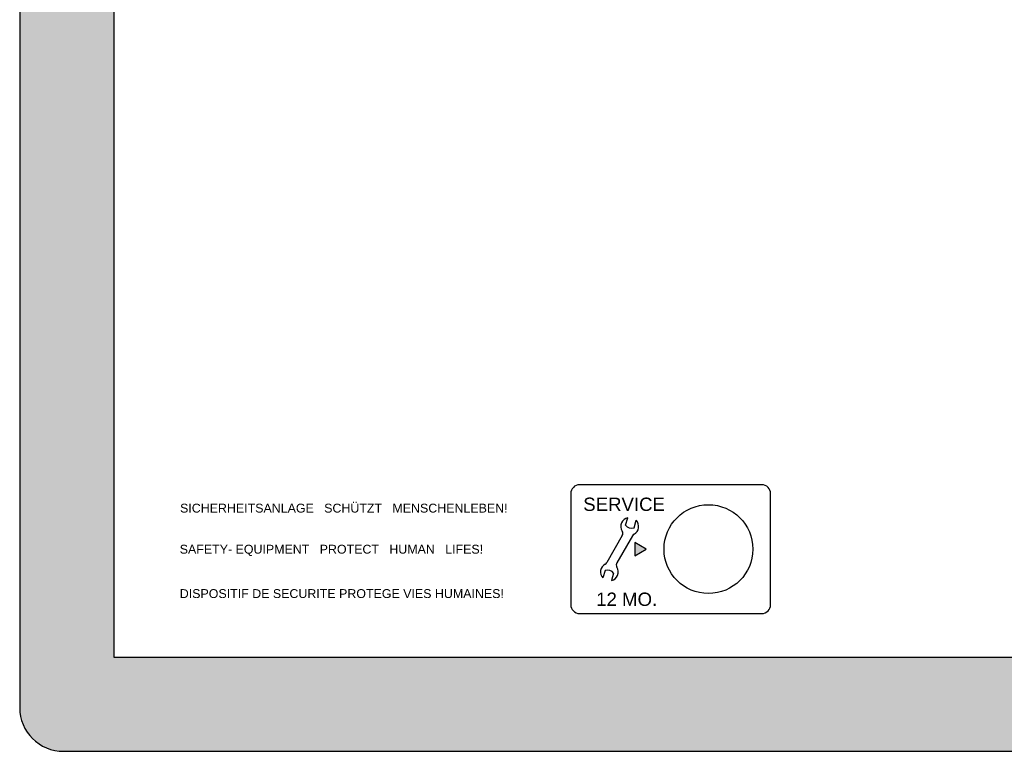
# Model space of a CAD drawing. Header units: millimetres. Extents: x 2709036 to 2756280, y 168165 to 192362.
# Tile 4 of 192: x 2717431 to 2718060, y 174871 to 175339. Entities that reach past the tile are written whole.
import ezdxf

# ---------------------------------------------------------------- set-up
doc = ezdxf.new("R2010")
doc.units = ezdxf.units.MM
doc.header["$MEASUREMENT"] = 0
doc.layers.add('D+H Urządzenia', color=30, linetype='Continuous')
doc.styles.get("Standard").update_dxf_attribs({"font": 'arial.ttf'})

msp = doc.modelspace()

# ---------------------------------------------------------------- linework, layer by layer
at = {"layer": 'D+H Urządzenia'}
for p, q in [((2717431.17, 175797.82), (2717431.17, 174899.02)), ((2717491.37, 175765.62), (2717491.37, 174931.22)), ((2717783.31, 175035.79), (2717783.31, 174964.82)), ((2717905.38, 175041.47), (2717788.99, 175041.47)), ((2717911.06, 174964.82), (2717911.06, 175035.79)), ((2717818.33, 175015.7), (2717819.77, 175020.4)), ((2717823.76, 175014.03), (2717825.2, 175018.74)), ((2717816.26, 175008.97), (2717806.32, 174991.75)), ((2717822.75, 175008.86), (2717812.81, 174991.64)), ((2717824.19, 175004.56), (2717824.19, 175004.56)), ((2717831.57, 175000.31), (2717824.19, 175004.56)), ((2717824.19, 175004.56), (2717824.19, 174996.05)), ((2717824.19, 174996.05), (2717831.57, 175000.31)), ((2717805.31, 174986.58), (2717803.87, 174981.88)), ((2717810.74, 174984.91), (2717809.3, 174980.21)), ((2717788.99, 174959.14), (2717905.38, 174959.14)), ((2717491.37, 174931.22), (2718325.77, 174931.22)), ((2717459.17, 174871.02), (2718357.97, 174871.02))]:
    msp.add_line(p, q, dxfattribs=at)
msp.add_circle((2717871.31, 175000.31), 28.39, dxfattribs=at)
for centre, radius, start, end in [((2717788.99, 175035.79), 5.68, 90, 180), ((2717905.38, 175035.79), 5.68, 0, 90), ((2717821.04, 175014.87), 5.68, 102.94653, 211.74428), ((2717821.04, 175014.87), 5.68, 299.30824, 42.94653), ((2717813.8, 175010.39), 2.84, 330, 31.74428), ((2717822.01, 175018.03), 4.36, 212.29082, 293.60224), ((2717825.21, 175007.44), 2.84, 119.30824, 150), ((2717803.86, 174993.17), 2.84, 299.30824, 330), ((2717815.27, 174990.22), 2.84, 150, 211.74428), ((2717808.03, 174985.74), 5.68, 119.30824, 222.94653), ((2717807.06, 174982.58), 4.36, 32.29082, 113.60224), ((2717808.03, 174985.74), 5.68, 282.94653, 31.74428), ((2717788.99, 174964.82), 5.68, 180, 270), ((2717905.38, 174964.82), 5.68, 270, 0), ((2717459.17, 174899.02), 28, 180, 270)]:
    msp.add_arc(centre, radius, start, end, dxfattribs=at)
at = {"layer": 'D+H Urządzenia', "lineweight": 0}
for points in [[(2717449.59, 174872.71), (2717445.17, 175822.07), (2717449.59, 175824.13)], [(2717454.31, 174871.44), (2717449.59, 175824.13), (2717454.31, 175825.39)], [(2717449.59, 174872.71), (2717449.59, 175824.13), (2717454.31, 174871.44)], [(2717459.17, 174871.02), (2717454.31, 175825.39), (2717459.17, 175825.82)], [(2717454.31, 174871.44), (2717454.31, 175825.39), (2717459.17, 174871.02)], [(2717437.72, 174881.02), (2717434.92, 175811.82), (2717437.72, 175815.82)], [(2717441.17, 174877.57), (2717437.72, 175815.82), (2717441.17, 175819.27)], [(2717437.72, 174881.02), (2717437.72, 175815.82), (2717441.17, 174877.57)], [(2717445.17, 174874.77), (2717441.17, 175819.27), (2717445.17, 175822.07)], [(2717441.17, 174877.57), (2717441.17, 175819.27), (2717445.17, 174874.77)], [(2717445.17, 174874.77), (2717445.17, 175822.07), (2717449.59, 174872.71)], [(2717434.92, 174885.02), (2717432.86, 175807.4), (2717434.92, 175811.82)], [(2717434.92, 174885.02), (2717434.92, 175811.82), (2717437.72, 174881.02)], [(2717432.86, 174889.44), (2717431.59, 175802.68), (2717432.86, 175807.4)], [(2717432.86, 174889.44), (2717432.86, 175807.4), (2717434.92, 174885.02)], [(2717431.59, 174894.16), (2717431.17, 175797.82), (2717431.59, 175802.68)], [(2717431.17, 174899.02), (2717431.17, 175797.82), (2717431.59, 174894.16)], [(2717431.59, 174894.16), (2717431.59, 175802.68), (2717432.86, 174889.44)], [(2717491.37, 174871.02), (2717491.37, 174931.22), (2717783.31, 174871.02)], [(2717783.31, 174871.02), (2717491.37, 174931.22), (2717783.31, 174931.22)], [(2717989.26, 174871.02), (2717989.26, 174931.22), (2718222.55, 174871.02)], [(2718222.55, 174871.02), (2717989.26, 174931.22), (2718222.55, 174931.22)]]:
    msp.add_solid(points, dxfattribs=at)
at = {"layer": 'D+H Urządzenia', "lineweight": 0, "extrusion": (0, 0, -1)}
for points in [[(-2717459.17, 174871.02), (-2717459.17, 175825.82), (-2717491.37, 174871.02)], [(-2717491.37, 174871.02), (-2717459.17, 175825.82), (-2717491.37, 175825.82)], [(-2717824.19, 174996.05), (-2717824.19, 175004.56), (-2717831.57, 175000.31)], [(-2717783.31, 174871.02), (-2717783.31, 174931.22), (-2717783.39, 174871.02)], [(-2717783.39, 174871.02), (-2717783.31, 174931.22), (-2717783.39, 174931.22)], [(-2717783.39, 174871.02), (-2717783.39, 174931.22), (-2717783.65, 174871.02)], [(-2717783.65, 174871.02), (-2717783.39, 174931.22), (-2717783.65, 174931.22)], [(-2717783.65, 174871.02), (-2717783.65, 174931.22), (-2717784.07, 174871.02)], [(-2717784.07, 174871.02), (-2717783.65, 174931.22), (-2717784.07, 174931.22)], [(-2717784.07, 174871.02), (-2717784.07, 174931.22), (-2717784.64, 174871.02)], [(-2717784.64, 174871.02), (-2717784.07, 174931.22), (-2717784.64, 174931.22)], [(-2717784.64, 174871.02), (-2717784.64, 174931.22), (-2717785.34, 174871.02)], [(-2717785.34, 174871.02), (-2717784.64, 174931.22), (-2717785.34, 174931.22)], [(-2717785.34, 174871.02), (-2717785.34, 174931.22), (-2717786.15, 174871.02)], [(-2717786.15, 174871.02), (-2717785.34, 174931.22), (-2717786.15, 174931.22)], [(-2717786.15, 174871.02), (-2717786.15, 174931.22), (-2717787.04, 174871.02)], [(-2717787.04, 174871.02), (-2717786.15, 174931.22), (-2717787.04, 174931.22)], [(-2717787.04, 174871.02), (-2717787.04, 174931.22), (-2717788, 174871.02)], [(-2717788, 174871.02), (-2717787.04, 174931.22), (-2717788, 174931.22)], [(-2717788, 174871.02), (-2717788, 174931.22), (-2717788.99, 174871.02)], [(-2717788.99, 174871.02), (-2717788, 174931.22), (-2717788.99, 174931.22)], [(-2717788.99, 174871.02), (-2717788.99, 174931.22), (-2717791.49, 174871.02)], [(-2717791.49, 174871.02), (-2717788.99, 174931.22), (-2717791.49, 174931.22)], [(-2717791.49, 174871.02), (-2717791.49, 174931.22), (-2717797.36, 174871.02)], [(-2717797.36, 174871.02), (-2717791.49, 174931.22), (-2717797.36, 174931.22)], [(-2717797.36, 174871.02), (-2717797.36, 174931.22), (-2717802.35, 174871.02)], [(-2717802.35, 174871.02), (-2717797.36, 174931.22), (-2717802.35, 174931.22)], [(-2717802.35, 174871.02), (-2717802.35, 174931.22), (-2717802.42, 174871.02)], [(-2717802.42, 174871.02), (-2717802.35, 174931.22), (-2717802.42, 174931.22)], [(-2717802.42, 174871.02), (-2717802.42, 174931.22), (-2717802.47, 174871.02)], [(-2717802.47, 174871.02), (-2717802.42, 174931.22), (-2717802.47, 174931.22)], [(-2717802.47, 174871.02), (-2717802.47, 174931.22), (-2717802.67, 174871.02)], [(-2717802.67, 174871.02), (-2717802.47, 174931.22), (-2717802.67, 174931.22)], [(-2717802.67, 174871.02), (-2717802.67, 174931.22), (-2717802.77, 174871.02)], [(-2717802.77, 174871.02), (-2717802.67, 174931.22), (-2717802.77, 174931.22)], [(-2717802.77, 174871.02), (-2717802.77, 174931.22), (-2717803.09, 174871.02)], [(-2717803.09, 174871.02), (-2717802.77, 174931.22), (-2717803.09, 174931.22)], [(-2717803.09, 174871.02), (-2717803.09, 174931.22), (-2717803.24, 174871.02)], [(-2717803.24, 174871.02), (-2717803.09, 174931.22), (-2717803.24, 174931.22)], [(-2717803.24, 174871.02), (-2717803.24, 174931.22), (-2717803.68, 174871.02)], [(-2717803.68, 174871.02), (-2717803.24, 174931.22), (-2717803.68, 174931.22)], [(-2717803.68, 174871.02), (-2717803.68, 174931.22), (-2717803.87, 174871.02)], [(-2717803.87, 174871.02), (-2717803.68, 174931.22), (-2717803.87, 174931.22)], [(-2717803.87, 174871.02), (-2717803.87, 174931.22), (-2717804.4, 174871.02)], [(-2717804.4, 174871.02), (-2717803.87, 174931.22), (-2717804.4, 174931.22)], [(-2717804.4, 174871.02), (-2717804.4, 174931.22), (-2717805.25, 174871.02)], [(-2717805.25, 174871.02), (-2717804.4, 174931.22), (-2717805.25, 174931.22)], [(-2717805.25, 174871.02), (-2717805.25, 174931.22), (-2717805.31, 174871.02)], [(-2717805.31, 174871.02), (-2717805.25, 174931.22), (-2717805.31, 174931.22)], [(-2717805.31, 174871.02), (-2717805.31, 174931.22), (-2717805.67, 174871.02)], [(-2717805.67, 174871.02), (-2717805.31, 174931.22), (-2717805.67, 174931.22)], [(-2717805.67, 174871.02), (-2717805.67, 174931.22), (-2717806.03, 174871.02)], [(-2717806.03, 174871.02), (-2717805.67, 174931.22), (-2717806.03, 174931.22)], [(-2717806.03, 174871.02), (-2717806.03, 174931.22), (-2717806.05, 174871.02)], [(-2717806.05, 174871.02), (-2717806.03, 174931.22), (-2717806.05, 174931.22)], [(-2717806.05, 174871.02), (-2717806.05, 174931.22), (-2717806.32, 174871.02)], [(-2717806.32, 174871.02), (-2717806.05, 174931.22), (-2717806.32, 174931.22)], [(-2717806.32, 174871.02), (-2717806.32, 174931.22), (-2717806.81, 174871.02)], [(-2717806.81, 174871.02), (-2717806.32, 174931.22), (-2717806.81, 174931.22)], [(-2717806.81, 174871.02), (-2717806.81, 174931.22), (-2717807.58, 174871.02)], [(-2717807.58, 174871.02), (-2717806.81, 174931.22), (-2717807.58, 174931.22)], [(-2717807.58, 174871.02), (-2717807.58, 174931.22), (-2717808.34, 174871.02)], [(-2717808.34, 174871.02), (-2717807.58, 174931.22), (-2717808.34, 174931.22)], [(-2717808.34, 174871.02), (-2717808.34, 174931.22), (-2717809.05, 174871.02)], [(-2717809.05, 174871.02), (-2717808.34, 174931.22), (-2717809.05, 174931.22)], [(-2717809.05, 174871.02), (-2717809.05, 174931.22), (-2717809.3, 174871.02)], [(-2717809.3, 174871.02), (-2717809.05, 174931.22), (-2717809.3, 174931.22)], [(-2717809.3, 174871.02), (-2717809.3, 174931.22), (-2717809.71, 174871.02)], [(-2717809.71, 174871.02), (-2717809.3, 174931.22), (-2717809.71, 174931.22)], [(-2717809.71, 174871.02), (-2717809.71, 174931.22), (-2717810.27, 174871.02)], [(-2717810.27, 174871.02), (-2717809.71, 174931.22), (-2717810.27, 174931.22)], [(-2717810.27, 174871.02), (-2717810.27, 174931.22), (-2717810.32, 174871.02)], [(-2717810.32, 174871.02), (-2717810.27, 174931.22), (-2717810.32, 174931.22)], [(-2717810.32, 174871.02), (-2717810.32, 174931.22), (-2717810.74, 174871.02)], [(-2717810.74, 174871.02), (-2717810.32, 174931.22), (-2717810.74, 174931.22)], [(-2717810.74, 174871.02), (-2717810.74, 174931.22), (-2717811.26, 174871.02)], [(-2717811.26, 174871.02), (-2717810.74, 174931.22), (-2717811.26, 174931.22)], [(-2717811.26, 174871.02), (-2717811.26, 174931.22), (-2717812.08, 174871.02)], [(-2717812.08, 174871.02), (-2717811.26, 174931.22), (-2717812.08, 174931.22)], [(-2717812.08, 174871.02), (-2717812.08, 174931.22), (-2717812.43, 174871.02)], [(-2717812.43, 174871.02), (-2717812.08, 174931.22), (-2717812.43, 174931.22)], [(-2717812.43, 174871.02), (-2717812.43, 174931.22), (-2717812.47, 174871.02)], [(-2717812.47, 174871.02), (-2717812.43, 174931.22), (-2717812.47, 174931.22)], [(-2717812.47, 174871.02), (-2717812.47, 174931.22), (-2717812.49, 174871.02)], [(-2717812.49, 174871.02), (-2717812.47, 174931.22), (-2717812.49, 174931.22)], [(-2717812.49, 174871.02), (-2717812.49, 174931.22), (-2717812.6, 174871.02)], [(-2717812.6, 174871.02), (-2717812.49, 174931.22), (-2717812.6, 174931.22)], [(-2717812.6, 174871.02), (-2717812.6, 174931.22), (-2717812.63, 174871.02)], [(-2717812.63, 174871.02), (-2717812.6, 174931.22), (-2717812.63, 174931.22)], [(-2717812.63, 174871.02), (-2717812.63, 174931.22), (-2717812.76, 174871.02)], [(-2717812.76, 174871.02), (-2717812.63, 174931.22), (-2717812.76, 174931.22)], [(-2717812.76, 174871.02), (-2717812.76, 174931.22), (-2717812.81, 174871.02)], [(-2717812.81, 174871.02), (-2717812.76, 174931.22), (-2717812.81, 174931.22)], [(-2717812.81, 174871.02), (-2717812.81, 174931.22), (-2717812.86, 174871.02)], [(-2717812.86, 174871.02), (-2717812.81, 174931.22), (-2717812.86, 174931.22)], [(-2717812.86, 174871.02), (-2717812.86, 174931.22), (-2717813.27, 174871.02)], [(-2717813.27, 174871.02), (-2717812.86, 174931.22), (-2717813.27, 174931.22)], [(-2717813.27, 174871.02), (-2717813.27, 174931.22), (-2717813.33, 174871.02)], [(-2717813.33, 174871.02), (-2717813.27, 174931.22), (-2717813.33, 174931.22)], [(-2717813.33, 174871.02), (-2717813.33, 174931.22), (-2717813.59, 174871.02)], [(-2717813.59, 174871.02), (-2717813.33, 174931.22), (-2717813.59, 174931.22)], [(-2717813.59, 174871.02), (-2717813.59, 174931.22), (-2717813.62, 174871.02)], [(-2717813.62, 174871.02), (-2717813.59, 174931.22), (-2717813.62, 174931.22)], [(-2717813.62, 174871.02), (-2717813.62, 174931.22), (-2717813.71, 174871.02)], [(-2717813.71, 174871.02), (-2717813.62, 174931.22), (-2717813.71, 174931.22)], [(-2717813.71, 174871.02), (-2717813.71, 174931.22), (-2717815.37, 174871.02)], [(-2717815.37, 174871.02), (-2717813.71, 174931.22), (-2717815.37, 174931.22)], [(-2717815.37, 174871.02), (-2717815.37, 174931.22), (-2717815.45, 174871.02)], [(-2717815.45, 174871.02), (-2717815.37, 174931.22), (-2717815.45, 174931.22)], [(-2717815.45, 174871.02), (-2717815.45, 174931.22), (-2717815.48, 174871.02)], [(-2717815.48, 174871.02), (-2717815.45, 174931.22), (-2717815.48, 174931.22)], [(-2717815.48, 174871.02), (-2717815.48, 174931.22), (-2717815.74, 174871.02)], [(-2717815.74, 174871.02), (-2717815.48, 174931.22), (-2717815.74, 174931.22)], [(-2717815.74, 174871.02), (-2717815.74, 174931.22), (-2717815.8, 174871.02)], [(-2717815.8, 174871.02), (-2717815.74, 174931.22), (-2717815.8, 174931.22)], [(-2717815.8, 174871.02), (-2717815.8, 174931.22), (-2717816.21, 174871.02)], [(-2717816.21, 174871.02), (-2717815.8, 174931.22), (-2717816.21, 174931.22)], [(-2717816.21, 174871.02), (-2717816.21, 174931.22), (-2717816.26, 174871.02)], [(-2717816.26, 174871.02), (-2717816.21, 174931.22), (-2717816.26, 174931.22)], [(-2717816.26, 174871.02), (-2717816.26, 174931.22), (-2717816.31, 174871.02)], [(-2717816.31, 174871.02), (-2717816.26, 174931.22), (-2717816.31, 174931.22)], [(-2717816.31, 174871.02), (-2717816.31, 174931.22), (-2717816.44, 174871.02)], [(-2717816.44, 174871.02), (-2717816.31, 174931.22), (-2717816.44, 174931.22)], [(-2717816.44, 174871.02), (-2717816.44, 174931.22), (-2717816.47, 174871.02)], [(-2717816.47, 174871.02), (-2717816.44, 174931.22), (-2717816.47, 174931.22)], [(-2717816.47, 174871.02), (-2717816.47, 174931.22), (-2717816.58, 174871.02)], [(-2717816.58, 174871.02), (-2717816.47, 174931.22), (-2717816.58, 174931.22)], [(-2717816.58, 174871.02), (-2717816.58, 174931.22), (-2717816.6, 174871.02)], [(-2717816.6, 174871.02), (-2717816.58, 174931.22), (-2717816.6, 174931.22)], [(-2717816.6, 174871.02), (-2717816.6, 174931.22), (-2717816.64, 174871.02)], [(-2717816.64, 174871.02), (-2717816.6, 174931.22), (-2717816.64, 174931.22)], [(-2717816.64, 174871.02), (-2717816.64, 174931.22), (-2717816.99, 174871.02)], [(-2717816.99, 174871.02), (-2717816.64, 174931.22), (-2717816.99, 174931.22)], [(-2717816.99, 174871.02), (-2717816.99, 174931.22), (-2717817.81, 174871.02)], [(-2717817.81, 174871.02), (-2717816.99, 174931.22), (-2717817.81, 174931.22)], [(-2717817.81, 174871.02), (-2717817.81, 174931.22), (-2717818.33, 174871.02)], [(-2717818.33, 174871.02), (-2717817.81, 174931.22), (-2717818.33, 174931.22)], [(-2717818.33, 174871.02), (-2717818.33, 174931.22), (-2717818.75, 174871.02)], [(-2717818.75, 174871.02), (-2717818.33, 174931.22), (-2717818.75, 174931.22)], [(-2717818.75, 174871.02), (-2717818.75, 174931.22), (-2717818.8, 174871.02)], [(-2717818.8, 174871.02), (-2717818.75, 174931.22), (-2717818.8, 174931.22)], [(-2717818.8, 174871.02), (-2717818.8, 174931.22), (-2717818.83, 174871.02)], [(-2717818.83, 174871.02), (-2717818.8, 174931.22), (-2717818.83, 174931.22)], [(-2717818.83, 174871.02), (-2717818.83, 174931.22), (-2717819.37, 174871.02)], [(-2717819.37, 174871.02), (-2717818.83, 174931.22), (-2717819.37, 174931.22)], [(-2717819.37, 174871.02), (-2717819.37, 174931.22), (-2717819.67, 174871.02)], [(-2717819.67, 174871.02), (-2717819.37, 174931.22), (-2717819.67, 174931.22)], [(-2717819.67, 174871.02), (-2717819.67, 174931.22), (-2717819.77, 174871.02)], [(-2717819.77, 174871.02), (-2717819.67, 174931.22), (-2717819.77, 174931.22)], [(-2717819.77, 174871.02), (-2717819.77, 174931.22), (-2717820.02, 174871.02)], [(-2717820.02, 174871.02), (-2717819.77, 174931.22), (-2717820.02, 174931.22)], [(-2717820.02, 174871.02), (-2717820.02, 174931.22), (-2717820.73, 174871.02)], [(-2717820.73, 174871.02), (-2717820.02, 174931.22), (-2717820.73, 174931.22)], [(-2717820.73, 174871.02), (-2717820.73, 174931.22), (-2717821.49, 174871.02)], [(-2717821.49, 174871.02), (-2717820.73, 174931.22), (-2717821.49, 174931.22)], [(-2717821.49, 174871.02), (-2717821.49, 174931.22), (-2717822.26, 174871.02)], [(-2717822.26, 174871.02), (-2717821.49, 174931.22), (-2717822.26, 174931.22)], [(-2717822.26, 174871.02), (-2717822.26, 174931.22), (-2717822.75, 174871.02)], [(-2717822.75, 174871.02), (-2717822.26, 174931.22), (-2717822.75, 174931.22)], [(-2717822.75, 174871.02), (-2717822.75, 174931.22), (-2717823.02, 174871.02)], [(-2717823.02, 174871.02), (-2717822.75, 174931.22), (-2717823.02, 174931.22)], [(-2717823.02, 174871.02), (-2717823.02, 174931.22), (-2717823.04, 174871.02)], [(-2717823.04, 174871.02), (-2717823.02, 174931.22), (-2717823.04, 174931.22)], [(-2717823.04, 174871.02), (-2717823.04, 174931.22), (-2717823.4, 174871.02)], [(-2717823.4, 174871.02), (-2717823.04, 174931.22), (-2717823.4, 174931.22)], [(-2717823.4, 174871.02), (-2717823.4, 174931.22), (-2717823.76, 174871.02)], [(-2717823.76, 174871.02), (-2717823.4, 174931.22), (-2717823.76, 174931.22)], [(-2717823.76, 174871.02), (-2717823.76, 174931.22), (-2717823.82, 174871.02)], [(-2717823.82, 174871.02), (-2717823.76, 174931.22), (-2717823.82, 174931.22)], [(-2717823.82, 174871.02), (-2717823.82, 174931.22), (-2717824.19, 174871.02)], [(-2717824.19, 174871.02), (-2717823.82, 174931.22), (-2717824.19, 174931.22)], [(-2717824.19, 174871.02), (-2717824.19, 174931.22), (-2717824.57, 174871.02)], [(-2717824.57, 174871.02), (-2717824.19, 174931.22), (-2717824.57, 174931.22)], [(-2717824.57, 174871.02), (-2717824.57, 174931.22), (-2717824.67, 174871.02)], [(-2717824.67, 174871.02), (-2717824.57, 174931.22), (-2717824.67, 174931.22)], [(-2717824.67, 174871.02), (-2717824.67, 174931.22), (-2717824.68, 174871.02)], [(-2717824.68, 174871.02), (-2717824.67, 174931.22), (-2717824.68, 174931.22)], [(-2717824.68, 174871.02), (-2717824.68, 174931.22), (-2717825.01, 174871.02)], [(-2717825.01, 174871.02), (-2717824.68, 174931.22), (-2717825.01, 174931.22)], [(-2717825.01, 174871.02), (-2717825.01, 174931.22), (-2717825.2, 174871.02)], [(-2717825.2, 174871.02), (-2717825.01, 174931.22), (-2717825.2, 174931.22)], [(-2717825.2, 174871.02), (-2717825.2, 174931.22), (-2717825.39, 174871.02)], [(-2717825.39, 174871.02), (-2717825.2, 174931.22), (-2717825.39, 174931.22)], [(-2717825.39, 174871.02), (-2717825.39, 174931.22), (-2717825.56, 174871.02)], [(-2717825.56, 174871.02), (-2717825.39, 174931.22), (-2717825.56, 174931.22)], [(-2717825.56, 174871.02), (-2717825.56, 174931.22), (-2717825.83, 174871.02)], [(-2717825.83, 174871.02), (-2717825.56, 174931.22), (-2717825.83, 174931.22)], [(-2717825.83, 174871.02), (-2717825.83, 174931.22), (-2717825.98, 174871.02)], [(-2717825.98, 174871.02), (-2717825.83, 174931.22), (-2717825.98, 174931.22)], [(-2717825.98, 174871.02), (-2717825.98, 174931.22), (-2717826.3, 174871.02)], [(-2717826.3, 174871.02), (-2717825.98, 174931.22), (-2717826.3, 174931.22)], [(-2717826.3, 174871.02), (-2717826.3, 174931.22), (-2717826.3, 174871.02)], [(-2717826.3, 174871.02), (-2717826.3, 174931.22), (-2717826.3, 174931.22)], [(-2717826.3, 174871.02), (-2717826.3, 174931.22), (-2717826.4, 174871.02)], [(-2717826.4, 174871.02), (-2717826.3, 174931.22), (-2717826.4, 174931.22)], [(-2717826.4, 174871.02), (-2717826.4, 174931.22), (-2717826.6, 174871.02)], [(-2717826.6, 174871.02), (-2717826.4, 174931.22), (-2717826.6, 174931.22)], [(-2717826.6, 174871.02), (-2717826.6, 174931.22), (-2717826.65, 174871.02)], [(-2717826.65, 174871.02), (-2717826.6, 174931.22), (-2717826.65, 174931.22)], [(-2717826.65, 174871.02), (-2717826.65, 174931.22), (-2717826.72, 174871.02)], [(-2717826.72, 174871.02), (-2717826.65, 174931.22), (-2717826.72, 174931.22)], [(-2717826.72, 174871.02), (-2717826.72, 174931.22), (-2717827.21, 174871.02)], [(-2717827.21, 174871.02), (-2717826.72, 174931.22), (-2717827.21, 174931.22)], [(-2717827.21, 174871.02), (-2717827.21, 174931.22), (-2717828.27, 174871.02)], [(-2717828.27, 174871.02), (-2717827.21, 174931.22), (-2717828.27, 174931.22)], [(-2717828.27, 174871.02), (-2717828.27, 174931.22), (-2717829.44, 174871.02)], [(-2717829.44, 174871.02), (-2717828.27, 174931.22), (-2717829.44, 174931.22)], [(-2717829.44, 174871.02), (-2717829.44, 174931.22), (-2717830.68, 174871.02)], [(-2717830.68, 174871.02), (-2717829.44, 174931.22), (-2717830.68, 174931.22)], [(-2717830.68, 174871.02), (-2717830.68, 174931.22), (-2717831.57, 174871.02)], [(-2717831.57, 174871.02), (-2717830.68, 174931.22), (-2717831.57, 174931.22)], [(-2717831.57, 174871.02), (-2717831.57, 174931.22), (-2717831.97, 174871.02)], [(-2717831.97, 174871.02), (-2717831.57, 174931.22), (-2717831.97, 174931.22)], [(-2717831.97, 174871.02), (-2717831.97, 174931.22), (-2717839.37, 174871.02)], [(-2717839.37, 174871.02), (-2717831.97, 174931.22), (-2717839.37, 174931.22)], [(-2717839.37, 174871.02), (-2717839.37, 174931.22), (-2717840.78, 174871.02)], [(-2717840.78, 174871.02), (-2717839.37, 174931.22), (-2717840.78, 174931.22)], [(-2717840.78, 174871.02), (-2717840.78, 174931.22), (-2717842.92, 174871.02)], [(-2717842.92, 174871.02), (-2717840.78, 174931.22), (-2717842.92, 174931.22)], [(-2717842.92, 174871.02), (-2717842.92, 174931.22), (-2717843.47, 174871.02)], [(-2717843.47, 174871.02), (-2717842.92, 174931.22), (-2717843.47, 174931.22)], [(-2717843.47, 174871.02), (-2717843.47, 174931.22), (-2717845.09, 174871.02)], [(-2717845.09, 174871.02), (-2717843.47, 174931.22), (-2717845.09, 174931.22)], [(-2717845.09, 174871.02), (-2717845.09, 174931.22), (-2717847.71, 174871.02)], [(-2717847.71, 174871.02), (-2717845.09, 174931.22), (-2717847.71, 174931.22)], [(-2717847.71, 174871.02), (-2717847.71, 174931.22), (-2717847.98, 174871.02)], [(-2717847.98, 174871.02), (-2717847.71, 174931.22), (-2717847.98, 174931.22)], [(-2717847.98, 174871.02), (-2717847.98, 174931.22), (-2717851.24, 174871.02)], [(-2717851.24, 174871.02), (-2717847.98, 174931.22), (-2717851.24, 174931.22)], [(-2717851.24, 174871.02), (-2717851.24, 174931.22), (-2717852.32, 174871.02)], [(-2717852.32, 174871.02), (-2717851.24, 174931.22), (-2717852.32, 174931.22)], [(-2717852.32, 174871.02), (-2717852.32, 174931.22), (-2717855.54, 174871.02)], [(-2717855.54, 174871.02), (-2717852.32, 174931.22), (-2717855.54, 174931.22)], [(-2717855.54, 174871.02), (-2717855.54, 174931.22), (-2717860.45, 174871.02)], [(-2717860.45, 174871.02), (-2717855.54, 174931.22), (-2717860.45, 174931.22)], [(-2717860.45, 174871.02), (-2717860.45, 174931.22), (-2717861.58, 174871.02)], [(-2717861.58, 174871.02), (-2717860.45, 174931.22), (-2717861.58, 174931.22)], [(-2717861.58, 174871.02), (-2717861.58, 174931.22), (-2717865.78, 174871.02)], [(-2717865.78, 174871.02), (-2717861.58, 174931.22), (-2717865.78, 174931.22)], [(-2717865.78, 174871.02), (-2717865.78, 174931.22), (-2717866.65, 174871.02)], [(-2717866.65, 174871.02), (-2717865.78, 174931.22), (-2717866.65, 174931.22)], [(-2717866.65, 174871.02), (-2717866.65, 174931.22), (-2717871.31, 174871.02)], [(-2717871.31, 174871.02), (-2717866.65, 174931.22), (-2717871.31, 174931.22)], [(-2717871.31, 174871.02), (-2717871.31, 174931.22), (-2717876.85, 174871.02)], [(-2717876.85, 174871.02), (-2717871.31, 174931.22), (-2717876.85, 174931.22)], [(-2717876.85, 174871.02), (-2717876.85, 174931.22), (-2717882.18, 174871.02)], [(-2717882.18, 174871.02), (-2717876.85, 174931.22), (-2717882.18, 174931.22)], [(-2717882.18, 174871.02), (-2717882.18, 174931.22), (-2717887.09, 174871.02)], [(-2717887.09, 174871.02), (-2717882.18, 174931.22), (-2717887.09, 174931.22)], [(-2717887.09, 174871.02), (-2717887.09, 174931.22), (-2717889.23, 174871.02)], [(-2717889.23, 174871.02), (-2717887.09, 174931.22), (-2717889.23, 174931.22)], [(-2717889.23, 174871.02), (-2717889.23, 174931.22), (-2717889.31, 174871.02)], [(-2717889.31, 174871.02), (-2717889.23, 174931.22), (-2717889.31, 174931.22)], [(-2717889.31, 174871.02), (-2717889.31, 174931.22), (-2717889.38, 174871.02)], [(-2717889.38, 174871.02), (-2717889.31, 174931.22), (-2717889.38, 174931.22)], [(-2717889.38, 174871.02), (-2717889.38, 174931.22), (-2717889.66, 174871.02)], [(-2717889.66, 174871.02), (-2717889.38, 174931.22), (-2717889.66, 174931.22)], [(-2717889.66, 174871.02), (-2717889.66, 174931.22), (-2717890.22, 174871.02)], [(-2717890.22, 174871.02), (-2717889.66, 174931.22), (-2717890.22, 174931.22)], [(-2717890.22, 174871.02), (-2717890.22, 174931.22), (-2717890.53, 174871.02)], [(-2717890.53, 174871.02), (-2717890.22, 174931.22), (-2717890.53, 174931.22)], [(-2717890.53, 174871.02), (-2717890.53, 174931.22), (-2717890.61, 174871.02)], [(-2717890.61, 174871.02), (-2717890.53, 174931.22), (-2717890.61, 174931.22)], [(-2717890.61, 174871.02), (-2717890.61, 174931.22), (-2717891.34, 174871.02)], [(-2717891.34, 174871.02), (-2717890.61, 174931.22), (-2717891.34, 174931.22)], [(-2717891.34, 174871.02), (-2717891.34, 174931.22), (-2717891.39, 174871.02)], [(-2717891.39, 174871.02), (-2717891.34, 174931.22), (-2717891.39, 174931.22)], [(-2717891.39, 174871.02), (-2717891.39, 174931.22), (-2717891.85, 174871.02)], [(-2717891.85, 174871.02), (-2717891.39, 174931.22), (-2717891.85, 174931.22)], [(-2717891.85, 174871.02), (-2717891.85, 174931.22), (-2717892.98, 174871.02)], [(-2717892.98, 174871.02), (-2717891.85, 174931.22), (-2717892.98, 174931.22)], [(-2717892.98, 174871.02), (-2717892.98, 174931.22), (-2717893.58, 174871.02)], [(-2717893.58, 174871.02), (-2717892.98, 174931.22), (-2717893.58, 174931.22)], [(-2717893.58, 174871.02), (-2717893.58, 174931.22), (-2717894.14, 174871.02)], [(-2717894.14, 174871.02), (-2717893.58, 174931.22), (-2717894.14, 174931.22)], [(-2717894.14, 174871.02), (-2717894.14, 174931.22), (-2717894.7, 174871.02)], [(-2717894.7, 174871.02), (-2717894.14, 174931.22), (-2717894.7, 174931.22)], [(-2717894.7, 174871.02), (-2717894.7, 174931.22), (-2717894.92, 174871.02)], [(-2717894.92, 174871.02), (-2717894.7, 174931.22), (-2717894.92, 174931.22)], [(-2717894.92, 174871.02), (-2717894.92, 174931.22), (-2717894.98, 174871.02)], [(-2717894.98, 174871.02), (-2717894.92, 174931.22), (-2717894.98, 174931.22)], [(-2717894.98, 174871.02), (-2717894.98, 174931.22), (-2717895.26, 174871.02)], [(-2717895.26, 174871.02), (-2717894.98, 174931.22), (-2717895.26, 174931.22)], [(-2717895.26, 174871.02), (-2717895.26, 174931.22), (-2717895.36, 174871.02)], [(-2717895.36, 174871.02), (-2717895.26, 174931.22), (-2717895.36, 174931.22)], [(-2717895.36, 174871.02), (-2717895.36, 174931.22), (-2717895.54, 174871.02)], [(-2717895.54, 174871.02), (-2717895.36, 174931.22), (-2717895.54, 174931.22)], [(-2717895.54, 174871.02), (-2717895.54, 174931.22), (-2717895.65, 174871.02)], [(-2717895.65, 174871.02), (-2717895.54, 174931.22), (-2717895.65, 174931.22)], [(-2717895.65, 174871.02), (-2717895.65, 174931.22), (-2717895.82, 174871.02)], [(-2717895.82, 174871.02), (-2717895.65, 174931.22), (-2717895.82, 174931.22)], [(-2717895.82, 174871.02), (-2717895.82, 174931.22), (-2717897.5, 174871.02)], [(-2717897.5, 174871.02), (-2717895.82, 174931.22), (-2717897.5, 174931.22)], [(-2717897.5, 174871.02), (-2717897.5, 174931.22), (-2717897.54, 174871.02)], [(-2717897.54, 174871.02), (-2717897.5, 174931.22), (-2717897.54, 174931.22)], [(-2717897.54, 174871.02), (-2717897.54, 174931.22), (-2717898.09, 174871.02)], [(-2717898.09, 174871.02), (-2717897.54, 174931.22), (-2717898.09, 174931.22)], [(-2717898.09, 174871.02), (-2717898.09, 174931.22), (-2717898.53, 174871.02)], [(-2717898.53, 174871.02), (-2717898.09, 174931.22), (-2717898.53, 174931.22)], [(-2717898.53, 174871.02), (-2717898.53, 174931.22), (-2717898.62, 174871.02)], [(-2717898.62, 174871.02), (-2717898.53, 174931.22), (-2717898.62, 174931.22)], [(-2717898.62, 174871.02), (-2717898.62, 174931.22), (-2717899.16, 174871.02)], [(-2717899.16, 174871.02), (-2717898.62, 174931.22), (-2717899.16, 174931.22)], [(-2717899.16, 174871.02), (-2717899.16, 174931.22), (-2717899.18, 174871.02)], [(-2717899.18, 174871.02), (-2717899.16, 174931.22), (-2717899.18, 174931.22)], [(-2717899.18, 174871.02), (-2717899.18, 174931.22), (-2717899.7, 174871.02)], [(-2717899.7, 174871.02), (-2717899.18, 174931.22), (-2717899.7, 174931.22)], [(-2717899.7, 174871.02), (-2717899.7, 174931.22), (-2717900.11, 174871.02)], [(-2717900.11, 174871.02), (-2717899.7, 174931.22), (-2717900.11, 174931.22)], [(-2717900.11, 174871.02), (-2717900.11, 174931.22), (-2717900.3, 174871.02)], [(-2717900.3, 174871.02), (-2717900.11, 174931.22), (-2717900.3, 174931.22)], [(-2717900.3, 174871.02), (-2717900.3, 174931.22), (-2717900.41, 174871.02)], [(-2717900.41, 174871.02), (-2717900.3, 174931.22), (-2717900.41, 174931.22)], [(-2717900.41, 174871.02), (-2717900.41, 174931.22), (-2717900.58, 174871.02)], [(-2717900.58, 174871.02), (-2717900.41, 174931.22), (-2717900.58, 174931.22)], [(-2717900.58, 174871.02), (-2717900.58, 174931.22), (-2717900.68, 174871.02)], [(-2717900.68, 174871.02), (-2717900.58, 174931.22), (-2717900.68, 174931.22)], [(-2717900.68, 174871.02), (-2717900.68, 174931.22), (-2717900.79, 174871.02)], [(-2717900.79, 174871.02), (-2717900.68, 174931.22), (-2717900.79, 174931.22)], [(-2717900.79, 174871.02), (-2717900.79, 174931.22), (-2717900.86, 174871.02)], [(-2717900.86, 174871.02), (-2717900.79, 174931.22), (-2717900.86, 174931.22)], [(-2717900.86, 174871.02), (-2717900.86, 174931.22), (-2717901.42, 174871.02)], [(-2717901.42, 174871.02), (-2717900.86, 174931.22), (-2717901.42, 174931.22)], [(-2717901.42, 174871.02), (-2717901.42, 174931.22), (-2717902.54, 174871.02)], [(-2717902.54, 174871.02), (-2717901.42, 174931.22), (-2717902.54, 174931.22)], [(-2717902.54, 174871.02), (-2717902.54, 174931.22), (-2717902.7, 174871.02)], [(-2717902.7, 174871.02), (-2717902.54, 174931.22), (-2717902.7, 174931.22)], [(-2717902.7, 174871.02), (-2717902.7, 174931.22), (-2717904.5, 174871.02)], [(-2717904.5, 174871.02), (-2717902.7, 174931.22), (-2717904.5, 174931.22)], [(-2717904.5, 174871.02), (-2717904.5, 174931.22), (-2717905.38, 174871.02)], [(-2717905.38, 174871.02), (-2717904.5, 174931.22), (-2717905.38, 174931.22)], [(-2717905.38, 174871.02), (-2717905.38, 174931.22), (-2717906.37, 174871.02)], [(-2717906.37, 174871.02), (-2717905.38, 174931.22), (-2717906.37, 174931.22)], [(-2717906.37, 174871.02), (-2717906.37, 174931.22), (-2717906.46, 174871.02)], [(-2717906.46, 174871.02), (-2717906.37, 174931.22), (-2717906.46, 174931.22)], [(-2717906.46, 174871.02), (-2717906.46, 174931.22), (-2717906.6, 174871.02)], [(-2717906.6, 174871.02), (-2717906.46, 174931.22), (-2717906.6, 174931.22)], [(-2717906.6, 174871.02), (-2717906.6, 174931.22), (-2717907.32, 174871.02)], [(-2717907.32, 174871.02), (-2717906.6, 174931.22), (-2717907.32, 174931.22)], [(-2717907.32, 174871.02), (-2717907.32, 174931.22), (-2717907.39, 174871.02)], [(-2717907.39, 174871.02), (-2717907.32, 174931.22), (-2717907.39, 174931.22)], [(-2717907.39, 174871.02), (-2717907.39, 174931.22), (-2717907.4, 174871.02)], [(-2717907.4, 174871.02), (-2717907.39, 174931.22), (-2717907.4, 174931.22)], [(-2717907.4, 174871.02), (-2717907.4, 174931.22), (-2717907.4, 174871.02)], [(-2717907.4, 174871.02), (-2717907.4, 174931.22), (-2717907.4, 174931.22)], [(-2717907.4, 174871.02), (-2717907.4, 174931.22), (-2717907.43, 174871.02)], [(-2717907.43, 174871.02), (-2717907.4, 174931.22), (-2717907.43, 174931.22)], [(-2717907.43, 174871.02), (-2717907.43, 174931.22), (-2717907.43, 174871.02)], [(-2717907.43, 174871.02), (-2717907.43, 174931.22), (-2717907.43, 174931.22)], [(-2717907.43, 174871.02), (-2717907.43, 174931.22), (-2717907.49, 174871.02)], [(-2717907.49, 174871.02), (-2717907.43, 174931.22), (-2717907.49, 174931.22)], [(-2717907.49, 174871.02), (-2717907.49, 174931.22), (-2717907.49, 174871.02)], [(-2717907.49, 174871.02), (-2717907.49, 174931.22), (-2717907.49, 174931.22)], [(-2717907.49, 174871.02), (-2717907.49, 174931.22), (-2717907.58, 174871.02)], [(-2717907.58, 174871.02), (-2717907.49, 174931.22), (-2717907.58, 174931.22)], [(-2717907.58, 174871.02), (-2717907.58, 174931.22), (-2717907.67, 174871.02)], [(-2717907.67, 174871.02), (-2717907.58, 174931.22), (-2717907.67, 174931.22)], [(-2717907.67, 174871.02), (-2717907.67, 174931.22), (-2717907.83, 174871.02)], [(-2717907.83, 174871.02), (-2717907.67, 174931.22), (-2717907.83, 174931.22)], [(-2717907.83, 174871.02), (-2717907.83, 174931.22), (-2717907.91, 174871.02)], [(-2717907.91, 174871.02), (-2717907.83, 174931.22), (-2717907.91, 174931.22)], [(-2717907.91, 174871.02), (-2717907.91, 174931.22), (-2717908.22, 174871.02)], [(-2717908.22, 174871.02), (-2717907.91, 174931.22), (-2717908.22, 174931.22)], [(-2717908.22, 174871.02), (-2717908.22, 174931.22), (-2717908.48, 174871.02)], [(-2717908.48, 174871.02), (-2717908.22, 174931.22), (-2717908.48, 174931.22)], [(-2717908.48, 174871.02), (-2717908.48, 174931.22), (-2717908.7, 174871.02)], [(-2717908.7, 174871.02), (-2717908.48, 174931.22), (-2717908.7, 174931.22)], [(-2717908.7, 174871.02), (-2717908.7, 174931.22), (-2717908.75, 174871.02)], [(-2717908.75, 174871.02), (-2717908.7, 174931.22), (-2717908.75, 174931.22)], [(-2717908.75, 174871.02), (-2717908.75, 174931.22), (-2717908.87, 174871.02)], [(-2717908.87, 174871.02), (-2717908.75, 174931.22), (-2717908.87, 174931.22)], [(-2717908.87, 174871.02), (-2717908.87, 174931.22), (-2717908.98, 174871.02)], [(-2717908.98, 174871.02), (-2717908.87, 174931.22), (-2717908.98, 174931.22)], [(-2717908.98, 174871.02), (-2717908.98, 174931.22), (-2717909.03, 174871.02)], [(-2717909.03, 174871.02), (-2717908.98, 174931.22), (-2717909.03, 174931.22)], [(-2717909.03, 174871.02), (-2717909.03, 174931.22), (-2717909.73, 174871.02)], [(-2717909.73, 174871.02), (-2717909.03, 174931.22), (-2717909.73, 174931.22)], [(-2717909.73, 174871.02), (-2717909.73, 174931.22), (-2717910.09, 174871.02)], [(-2717910.09, 174871.02), (-2717909.73, 174931.22), (-2717910.09, 174931.22)], [(-2717910.09, 174871.02), (-2717910.09, 174931.22), (-2717910.3, 174871.02)], [(-2717910.3, 174871.02), (-2717910.09, 174931.22), (-2717910.3, 174931.22)], [(-2717910.3, 174871.02), (-2717910.3, 174931.22), (-2717910.33, 174871.02)], [(-2717910.33, 174871.02), (-2717910.3, 174931.22), (-2717910.33, 174931.22)], [(-2717910.33, 174871.02), (-2717910.33, 174931.22), (-2717910.72, 174871.02)], [(-2717910.72, 174871.02), (-2717910.33, 174931.22), (-2717910.72, 174931.22)], [(-2717910.72, 174871.02), (-2717910.72, 174931.22), (-2717910.97, 174871.02)], [(-2717910.97, 174871.02), (-2717910.72, 174931.22), (-2717910.97, 174931.22)], [(-2717910.97, 174871.02), (-2717910.97, 174931.22), (-2717911.06, 174871.02)], [(-2717911.06, 174871.02), (-2717910.97, 174931.22), (-2717911.06, 174931.22)], [(-2717911.06, 174871.02), (-2717911.06, 174931.22), (-2717911.22, 174871.02)], [(-2717911.22, 174871.02), (-2717911.06, 174931.22), (-2717911.22, 174931.22)], [(-2717911.22, 174871.02), (-2717911.22, 174931.22), (-2717911.5, 174871.02)], [(-2717911.5, 174871.02), (-2717911.22, 174931.22), (-2717911.5, 174931.22)], [(-2717911.5, 174871.02), (-2717911.5, 174931.22), (-2717911.78, 174871.02)], [(-2717911.78, 174871.02), (-2717911.5, 174931.22), (-2717911.78, 174931.22)], [(-2717911.78, 174871.02), (-2717911.78, 174931.22), (-2717912.06, 174871.02)], [(-2717912.06, 174871.02), (-2717911.78, 174931.22), (-2717912.06, 174931.22)], [(-2717912.06, 174871.02), (-2717912.06, 174931.22), (-2717912.34, 174871.02)], [(-2717912.34, 174871.02), (-2717912.06, 174931.22), (-2717912.34, 174931.22)], [(-2717912.34, 174871.02), (-2717912.34, 174931.22), (-2717912.62, 174871.02)], [(-2717912.62, 174871.02), (-2717912.34, 174931.22), (-2717912.62, 174931.22)], [(-2717912.62, 174871.02), (-2717912.62, 174931.22), (-2717913.11, 174871.02)], [(-2717913.11, 174871.02), (-2717912.62, 174931.22), (-2717913.11, 174931.22)], [(-2717913.11, 174871.02), (-2717913.11, 174931.22), (-2717913.74, 174871.02)], [(-2717913.74, 174871.02), (-2717913.11, 174931.22), (-2717913.74, 174931.22)], [(-2717913.74, 174871.02), (-2717913.74, 174931.22), (-2717914.02, 174871.02)], [(-2717914.02, 174871.02), (-2717913.74, 174931.22), (-2717914.02, 174931.22)], [(-2717914.02, 174871.02), (-2717914.02, 174931.22), (-2717914.3, 174871.02)], [(-2717914.3, 174871.02), (-2717914.02, 174931.22), (-2717914.3, 174931.22)], [(-2717914.3, 174871.02), (-2717914.3, 174931.22), (-2717915.23, 174871.02)], [(-2717915.23, 174871.02), (-2717914.3, 174931.22), (-2717915.23, 174931.22)], [(-2717915.23, 174871.02), (-2717915.23, 174931.22), (-2717915.42, 174871.02)], [(-2717915.42, 174871.02), (-2717915.23, 174931.22), (-2717915.42, 174931.22)], [(-2717915.42, 174871.02), (-2717915.42, 174931.22), (-2717915.7, 174871.02)], [(-2717915.7, 174871.02), (-2717915.42, 174931.22), (-2717915.7, 174931.22)], [(-2717915.7, 174871.02), (-2717915.7, 174931.22), (-2717915.98, 174871.02)], [(-2717915.98, 174871.02), (-2717915.7, 174931.22), (-2717915.98, 174931.22)], [(-2717915.98, 174871.02), (-2717915.98, 174931.22), (-2717916.54, 174871.02)], [(-2717916.54, 174871.02), (-2717915.98, 174931.22), (-2717916.54, 174931.22)], [(-2717916.54, 174871.02), (-2717916.54, 174931.22), (-2717916.82, 174871.02)], [(-2717916.82, 174871.02), (-2717916.54, 174931.22), (-2717916.82, 174931.22)], [(-2717916.82, 174871.02), (-2717916.82, 174931.22), (-2717917.1, 174871.02)], [(-2717917.1, 174871.02), (-2717916.82, 174931.22), (-2717917.1, 174931.22)], [(-2717917.1, 174871.02), (-2717917.1, 174931.22), (-2717917.38, 174871.02)], [(-2717917.38, 174871.02), (-2717917.1, 174931.22), (-2717917.38, 174931.22)], [(-2717917.38, 174871.02), (-2717917.38, 174931.22), (-2717918.12, 174871.02)], [(-2717918.12, 174871.02), (-2717917.38, 174931.22), (-2717918.12, 174931.22)], [(-2717918.12, 174871.02), (-2717918.12, 174931.22), (-2717918.22, 174871.02)], [(-2717918.22, 174871.02), (-2717918.12, 174931.22), (-2717918.22, 174931.22)], [(-2717918.22, 174871.02), (-2717918.22, 174931.22), (-2717918.5, 174871.02)], [(-2717918.5, 174871.02), (-2717918.22, 174931.22), (-2717918.5, 174931.22)], [(-2717918.5, 174871.02), (-2717918.5, 174931.22), (-2717919.06, 174871.02)], [(-2717919.06, 174871.02), (-2717918.5, 174931.22), (-2717919.06, 174931.22)], [(-2717919.06, 174871.02), (-2717919.06, 174931.22), (-2717919.62, 174871.02)], [(-2717919.62, 174871.02), (-2717919.06, 174931.22), (-2717919.62, 174931.22)], [(-2717919.62, 174871.02), (-2717919.62, 174931.22), (-2717919.9, 174871.02)], [(-2717919.9, 174871.02), (-2717919.62, 174931.22), (-2717919.9, 174931.22)], [(-2717919.9, 174871.02), (-2717919.9, 174931.22), (-2717919.95, 174871.02)], [(-2717919.95, 174871.02), (-2717919.9, 174931.22), (-2717919.95, 174931.22)], [(-2717919.95, 174871.02), (-2717919.95, 174931.22), (-2717920.46, 174871.02)], [(-2717920.46, 174871.02), (-2717919.95, 174931.22), (-2717920.46, 174931.22)], [(-2717920.46, 174871.02), (-2717920.46, 174931.22), (-2717921.02, 174871.02)], [(-2717921.02, 174871.02), (-2717920.46, 174931.22), (-2717921.02, 174931.22)], [(-2717921.02, 174871.02), (-2717921.02, 174931.22), (-2717921.3, 174871.02)], [(-2717921.3, 174871.02), (-2717921.02, 174931.22), (-2717921.3, 174931.22)], [(-2717921.3, 174871.02), (-2717921.3, 174931.22), (-2717921.44, 174871.02)], [(-2717921.44, 174871.02), (-2717921.3, 174931.22), (-2717921.44, 174931.22)], [(-2717921.44, 174871.02), (-2717921.44, 174931.22), (-2717922.14, 174871.02)], [(-2717922.14, 174871.02), (-2717921.44, 174931.22), (-2717922.14, 174931.22)], [(-2717922.14, 174871.02), (-2717922.14, 174931.22), (-2717922.42, 174871.02)], [(-2717922.42, 174871.02), (-2717922.14, 174931.22), (-2717922.42, 174931.22)], [(-2717922.42, 174871.02), (-2717922.42, 174931.22), (-2717922.7, 174871.02)], [(-2717922.7, 174871.02), (-2717922.42, 174931.22), (-2717922.7, 174931.22)], [(-2717922.7, 174871.02), (-2717922.7, 174931.22), (-2717922.98, 174871.02)], [(-2717922.98, 174871.02), (-2717922.7, 174931.22), (-2717922.98, 174931.22)], [(-2717922.98, 174871.02), (-2717922.98, 174931.22), (-2717923.54, 174871.02)], [(-2717923.54, 174871.02), (-2717922.98, 174931.22), (-2717923.54, 174931.22)], [(-2717923.54, 174871.02), (-2717923.54, 174931.22), (-2717923.56, 174871.02)], [(-2717923.56, 174871.02), (-2717923.54, 174931.22), (-2717923.56, 174931.22)], [(-2717923.56, 174871.02), (-2717923.56, 174931.22), (-2717923.82, 174871.02)], [(-2717923.82, 174871.02), (-2717923.56, 174931.22), (-2717923.82, 174931.22)], [(-2717923.82, 174871.02), (-2717923.82, 174931.22), (-2717923.95, 174871.02)], [(-2717923.95, 174871.02), (-2717923.82, 174931.22), (-2717923.95, 174931.22)], [(-2717923.95, 174871.02), (-2717923.95, 174931.22), (-2717924.01, 174871.02)], [(-2717924.01, 174871.02), (-2717923.95, 174931.22), (-2717924.01, 174931.22)], [(-2717924.01, 174871.02), (-2717924.01, 174931.22), (-2717924.1, 174871.02)], [(-2717924.1, 174871.02), (-2717924.01, 174931.22), (-2717924.1, 174931.22)], [(-2717924.1, 174871.02), (-2717924.1, 174931.22), (-2717924.65, 174871.02)], [(-2717924.65, 174871.02), (-2717924.1, 174931.22), (-2717924.65, 174931.22)], [(-2717924.65, 174871.02), (-2717924.65, 174931.22), (-2717924.66, 174871.02)], [(-2717924.66, 174871.02), (-2717924.65, 174931.22), (-2717924.66, 174931.22)], [(-2717924.66, 174871.02), (-2717924.66, 174931.22), (-2717924.76, 174871.02)], [(-2717924.76, 174871.02), (-2717924.66, 174931.22), (-2717924.76, 174931.22)], [(-2717924.76, 174871.02), (-2717924.76, 174931.22), (-2717925.22, 174871.02)], [(-2717925.22, 174871.02), (-2717924.76, 174931.22), (-2717925.22, 174931.22)], [(-2717925.22, 174871.02), (-2717925.22, 174931.22), (-2717926.9, 174871.02)], [(-2717926.9, 174871.02), (-2717925.22, 174931.22), (-2717926.9, 174931.22)], [(-2717926.9, 174871.02), (-2717926.9, 174931.22), (-2717927.46, 174871.02)], [(-2717927.46, 174871.02), (-2717926.9, 174931.22), (-2717927.46, 174931.22)], [(-2717927.46, 174871.02), (-2717927.46, 174931.22), (-2717929.14, 174871.02)], [(-2717929.14, 174871.02), (-2717927.46, 174931.22), (-2717929.14, 174931.22)], [(-2717929.14, 174871.02), (-2717929.14, 174931.22), (-2717929.42, 174871.02)], [(-2717929.42, 174871.02), (-2717929.14, 174931.22), (-2717929.42, 174931.22)], [(-2717929.42, 174871.02), (-2717929.42, 174931.22), (-2717930.59, 174871.02)], [(-2717930.59, 174871.02), (-2717929.42, 174931.22), (-2717930.59, 174931.22)], [(-2717930.59, 174871.02), (-2717930.59, 174931.22), (-2717931.86, 174871.02)], [(-2717931.86, 174871.02), (-2717930.59, 174931.22), (-2717931.86, 174931.22)], [(-2717931.86, 174871.02), (-2717931.86, 174931.22), (-2717931.94, 174871.02)], [(-2717931.94, 174871.02), (-2717931.86, 174931.22), (-2717931.94, 174931.22)], [(-2717931.94, 174871.02), (-2717931.94, 174931.22), (-2717932.5, 174871.02)], [(-2717932.5, 174871.02), (-2717931.94, 174931.22), (-2717932.5, 174931.22)], [(-2717932.5, 174871.02), (-2717932.5, 174931.22), (-2717932.72, 174871.02)], [(-2717932.72, 174871.02), (-2717932.5, 174931.22), (-2717932.72, 174931.22)], [(-2717932.72, 174871.02), (-2717932.72, 174931.22), (-2717932.78, 174871.02)], [(-2717932.78, 174871.02), (-2717932.72, 174931.22), (-2717932.78, 174931.22)], [(-2717932.78, 174871.02), (-2717932.78, 174931.22), (-2717954.1, 174871.02)], [(-2717954.1, 174871.02), (-2717932.78, 174931.22), (-2717954.1, 174931.22)], [(-2717954.1, 174871.02), (-2717954.1, 174931.22), (-2717976.3, 174871.02)], [(-2717976.3, 174871.02), (-2717954.1, 174931.22), (-2717976.3, 174931.22)], [(-2717976.3, 174871.02), (-2717976.3, 174931.22), (-2717981.85, 174871.02)], [(-2717981.85, 174871.02), (-2717976.3, 174931.22), (-2717981.85, 174931.22)], [(-2717981.85, 174871.02), (-2717981.85, 174931.22), (-2717983.14, 174871.02)], [(-2717983.14, 174871.02), (-2717981.85, 174931.22), (-2717983.14, 174931.22)], [(-2717983.14, 174871.02), (-2717983.14, 174931.22), (-2717984.39, 174871.02)], [(-2717984.39, 174871.02), (-2717983.14, 174931.22), (-2717984.39, 174931.22)], [(-2717984.39, 174871.02), (-2717984.39, 174931.22), (-2717985.56, 174871.02)], [(-2717985.56, 174871.02), (-2717984.39, 174931.22), (-2717985.56, 174931.22)], [(-2717985.56, 174871.02), (-2717985.56, 174931.22), (-2717986.61, 174871.02)], [(-2717986.61, 174871.02), (-2717985.56, 174931.22), (-2717986.61, 174931.22)], [(-2717986.61, 174871.02), (-2717986.61, 174931.22), (-2717987.52, 174871.02)], [(-2717987.52, 174871.02), (-2717986.61, 174931.22), (-2717987.52, 174931.22)], [(-2717987.52, 174871.02), (-2717987.52, 174931.22), (-2717988.26, 174871.02)], [(-2717988.26, 174871.02), (-2717987.52, 174931.22), (-2717988.26, 174931.22)], [(-2717988.26, 174871.02), (-2717988.26, 174931.22), (-2717988.81, 174871.02)], [(-2717988.81, 174871.02), (-2717988.26, 174931.22), (-2717988.81, 174931.22)], [(-2717988.81, 174871.02), (-2717988.81, 174931.22), (-2717989.14, 174871.02)], [(-2717989.14, 174871.02), (-2717988.81, 174931.22), (-2717989.14, 174931.22)], [(-2717989.14, 174871.02), (-2717989.14, 174931.22), (-2717989.26, 174871.02)], [(-2717989.26, 174871.02), (-2717989.14, 174931.22), (-2717989.26, 174931.22)]]:
    msp.add_solid(points, dxfattribs=at)

# ---------------------------------------------------------------- texts
at = {"layer": 'D+H Urządzenia', "linetype": 'Continuous'}
for s, height, p in [('SICHERHEITSANLAGE   SCHÜTZT   MENSCHENLEBEN!', 5.6778, (2717533.64, 175023.69)), ('SERVICE', 8.517, (2717791.3, 175024.74)), ('SAFETY- EQUIPMENT   PROTECT   HUMAN   LIFES!', 5.6778, (2717533.43, 174997.42)), ('DISPOSITIF DE SECURITE PROTEGE VIES HUMAINES!', 5.6778, (2717533.48, 174969.04))]:
    msp.add_text(s, height=height, dxfattribs=at).set_placement(p)
at = {"layer": 'D+H Urządzenia'}
msp.add_text('12 MO.', height=8.517, dxfattribs=at).set_placement((2717799.56, 174964.01))

doc.saveas('drawing.dxf')
